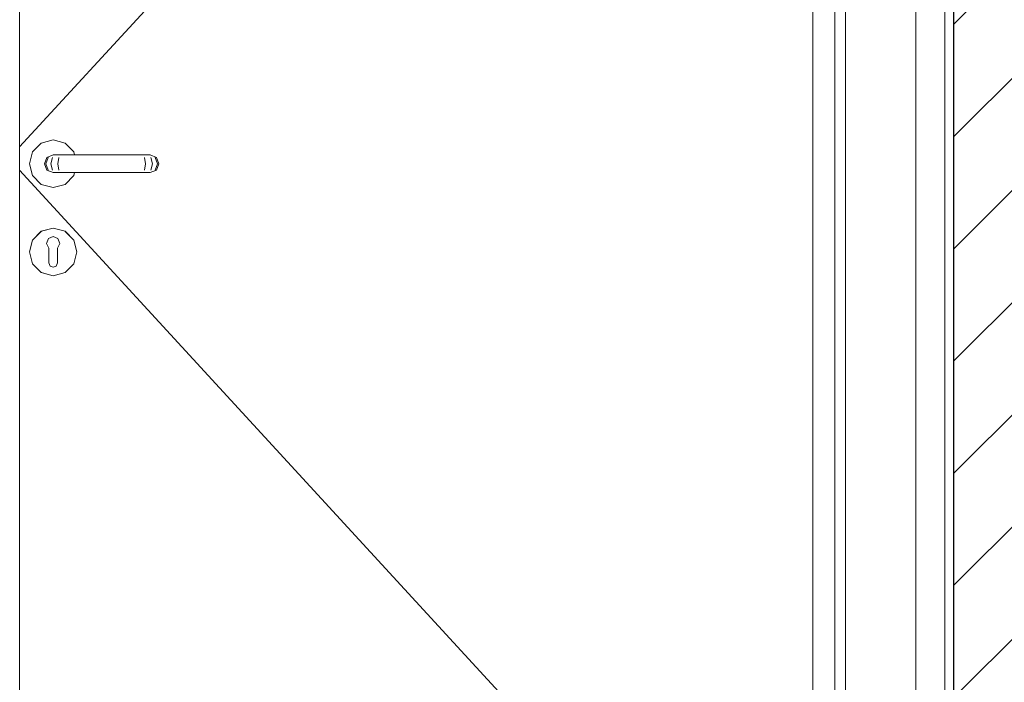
# Model space of a CAD drawing. Header units: millimetres. Extents: x 92668 to 123324, y -8921 to 14506.
# Tile 80 of 133: x 111213 to 112330, y 412 to 1163. Entities that reach past the tile are written whole.
import ezdxf

# ---------------------------------------------------------------- set-up
doc = ezdxf.new("R2010")
doc.units = ezdxf.units.MM
doc.header["$MEASUREMENT"] = 0
doc.linetypes.add('Wipeout_Contour', pattern=[1000, 0, -1000])
for name, color, linetype in [('Nowe_A-Wymiary-Wewnętrzne', 7, 'Continuous'), ('Nowe_A-Wymiary-Zewnętrzne', 7, 'Continuous'), ('Nowe_A-Ściany-Działowe', 7, 'Continuous'), ('Nowe_Drzwi Archicad', 7, 'Continuous')]:
    doc.layers.add(name, color=color, linetype=linetype)
for name, color, linetype, lineweight, true_color in [('Nowe_A-Wymiary-Wewnętrzne_Nr_pióra__45', 7, 'Continuous', 15, 0x40a5ff), ('Nowe_A-Wymiary-Wewnętrzne_Nr_pióra__85', 7, 'Continuous', 13, 0x80c2ff), ('Nowe_A-Wymiary-Zewnętrzne_Nr_pióra__45', 7, 'Continuous', 15, 0x40a5ff), ('Nowe_A-Wymiary-Zewnętrzne_Nr_pióra__85', 7, 'Continuous', 13, 0x80c2ff)]:
    doc.layers.add(name, color=color, linetype=linetype, lineweight=lineweight, true_color=true_color)
for name, color, linetype, lineweight in [('Nowe_A-Wymiary-Wewnętrzne_Nr_pióra__46', 5, 'Continuous', 15), ('Nowe_A-Wymiary-Zewnętrzne_Nr_pióra__46', 5, 'Continuous', 15), ('Nowe_A-Ściany-Działowe_Nr_pióra__27', 7, 'Continuous', 25), ('Nowe_A-Ściany-Działowe_Nr_pióra__47', 7, 'Continuous', 15), ('Nowe_Drzwi Archicad_Nr_pióra__3', 7, 'Continuous', 13)]:
    doc.layers.add(name, color=color, linetype=linetype, lineweight=lineweight)
doc.styles.add('STYL_AUTOMATYCZNY_2', font='arial.ttf')
doc.dimstyles.new('STYL_AUTOMATYCZNY__1', dxfattribs={"dimtxt": 125, "dimasz": 47.5, "dimexe": 0.18, "dimexo": 20, "dimgap": 0, "dimtad": 1, "dimdec": 1, "dimlfac": 0.1, "dimzin": 0, "dimdsep": 46, "dimtxsty": 'STYL_AUTOMATYCZNY_2', "dimblk": 'ARROWHEAD_11', "dimblk1": 'ARROWHEAD_11', "dimblk2": 'ARROWHEAD_11', "dimcen": 0.09, "dimclrd": 256, "dimclre": 256, "dimclrt": 5, "dimadec": 1, "dimazin": 0, "dimtfac": 1, "dimtdec": 4, "dimtmove": 0, "dimatfit": 3, "dimfxl": 0, "dimtolj": 1, "dimtzin": 0, "dimarcsym": 0})

# ---------------------------------------------------------------- blocks, each defined once
blk = doc.blocks.new('ElemPrzekroju_54')
at = {"color": 254, "linetype": 'Wipeout_Contour', "lineweight": 0, "ltscale": 1998464.535057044}
blk.add_wipeout([(112262.6, 2540), (110562.6, 2540), (110562.6, 2117), (110581.6, 2117), (110581.6, 2037), (110581.6, 1010), (110607.6, 1010), (110614.7, 1007.1), (110617.6, 1000), (110614.7, 992.9), (110607.6, 990), (110581.6, 990), (110581.6, 0), (111095.7, 0), (111095.7, 2117), (112229.7, 2117), (112229.7, 0), (112262.6, 0)], dxfattribs=at).dxf.layer = 'Nowe_A-Ściany-Działowe'
blk = doc.blocks.new('ElemPrzekroju_55')
at = {"layer": 'Nowe_Drzwi Archicad_Nr_pióra__3', "color": 7, "linetype": 'Continuous', "lineweight": 13}
blk.add_line((111212.7, 0), (111212.7, 2000), dxfattribs=at)
at = {"color": 254, "linetype": 'Wipeout_Contour', "lineweight": 0, "ltscale": 448611.717644}
blk.add_wipeout([(112137.7, 2025), (112137.7, 0), (112149.7, 0), (112149.7, 2037)], dxfattribs=at).dxf.layer = 'Nowe_Drzwi Archicad'
at = {"color": 254, "linetype": 'Wipeout_Contour', "lineweight": 0, "ltscale": 2002591.21721998}
blk.add_wipeout([(111227.4, 1013.5), (111223.7, 1000), (111227.4, 986.5), (111237.2, 976.6), (111250.7, 973), (111264.2, 976.6), (111274.1, 986.5), (111275.1, 990), (111250.7, 990), (111243.7, 992.9), (111240.7, 1000), (111243.7, 1007.1), (111250.7, 1010), (111275.1, 1010), (111274.1, 1013.5), (111264.2, 1023.4), (111250.7, 1027), (111237.2, 1023.4)], dxfattribs=at).dxf.layer = 'Nowe_Drzwi Archicad'
at = {"color": 254, "linetype": 'Wipeout_Contour', "lineweight": 0, "ltscale": 667589.018123}
blk.add_wipeout([(111255.7, 902.9), (111274, 913.4), (111264.2, 923.3), (111257.5, 911.6), (111258.2, 909.7), (111255.7, 904.4)], dxfattribs=at).dxf.layer = 'Nowe_Drzwi Archicad'
at = {"color": 254, "linetype": 'Wipeout_Contour', "lineweight": 0, "ltscale": 667553.388744}
blk.add_wipeout([(111250.7, 882.5), (111250.7, 873.1), (111264.2, 876.7), (111255.7, 891.3), (111255.7, 887.5), (111254.3, 884)], dxfattribs=at).dxf.layer = 'Nowe_Drzwi Archicad'
at = {"layer": 'Nowe_Drzwi Archicad_Nr_pióra__3', "color": 7, "linetype": 'Continuous', "lineweight": 13}
for p, q in [((111237.2, 1023.4), (111227.4, 1013.5)), ((111250.7, 1027), (111237.2, 1023.4)), ((111264.2, 1023.4), (111250.7, 1027)), ((111227.4, 1013.5), (111223.7, 1000)), ((111223.7, 1000), (111227.4, 986.5)), ((111227.4, 986.5), (111237.2, 976.6)), ((111237.2, 976.6), (111250.7, 973)), ((111250.7, 973), (111264.2, 976.6))]:
    blk.add_line(p, q, dxfattribs=at)
at = {"color": 254, "linetype": 'Wipeout_Contour', "lineweight": 0, "ltscale": 448797.399778}
blk.add_wipeout([(112229.7, 2117), (112149.7, 2037), (112149.7, 0), (112229.7, 0)], dxfattribs=at).dxf.layer = 'Nowe_Drzwi Archicad'
at = {"color": 254, "linetype": 'Wipeout_Contour', "lineweight": 0, "ltscale": 448536.609191}
blk.add_wipeout([(112112.7, 2000), (112112.7, 0), (112137.7, 0), (112137.7, 2000)], dxfattribs=at).dxf.layer = 'Nowe_Drzwi Archicad'
at = {"color": 254, "linetype": 'Wipeout_Contour', "lineweight": 0, "ltscale": 445009.725331}
blk.add_wipeout([(111250.7, 1010), (111243.7, 1007.1), (111245.2, 1007.1), (111251.9, 1010)], dxfattribs=at).dxf.layer = 'Nowe_Drzwi Archicad'
at = {"color": 254, "linetype": 'Wipeout_Contour', "lineweight": 0, "ltscale": 444989.883443}
blk.add_wipeout([(111242.5, 1000), (111240.7, 1000), (111243.7, 992.9), (111245.2, 992.9)], dxfattribs=at).dxf.layer = 'Nowe_Drzwi Archicad'
at = {"color": 254, "linetype": 'Wipeout_Contour', "lineweight": 0, "ltscale": 445077.984517}
blk.add_wipeout([(111255.7, 902.9), (111255.7, 900), (111277.6, 900), (111274, 913.4)], dxfattribs=at).dxf.layer = 'Nowe_Drzwi Archicad'
at = {"layer": 'Nowe_Drzwi Archicad_Nr_pióra__3', "color": 7, "linetype": 'Continuous', "lineweight": 13}
for p, q in [((112229.7, 0), (112229.7, 2117)), ((112149.7, 2037), (112149.7, 0)), ((112137.7, 2025), (112137.7, 0)), ((112112.7, 1998.9), (111212.7, 1019.1)), ((112112.7, 2000), (112112.7, 0))]:
    blk.add_line(p, q, dxfattribs=at)
at = {"color": 254, "linetype": 'Wipeout_Contour', "lineweight": 0, "ltscale": 444990.137686}
blk.add_wipeout([(111240.7, 1000), (111242.5, 1000), (111245.2, 1007.1), (111243.7, 1007.1)], dxfattribs=at).dxf.layer = 'Nowe_Drzwi Archicad'
at = {"color": 254, "linetype": 'Wipeout_Contour', "lineweight": 0, "ltscale": 445009.111556}
blk.add_wipeout([(111245.2, 992.9), (111243.7, 992.9), (111250.7, 990), (111251.9, 990)], dxfattribs=at).dxf.layer = 'Nowe_Drzwi Archicad'
at = {"color": 254, "linetype": 'Wipeout_Contour', "lineweight": 0, "ltscale": 445091.731331}
blk.add_wipeout([(111274.1, 913.5), (111264.2, 923.4), (111264.2, 923.3), (111274, 913.4)], dxfattribs=at).dxf.layer = 'Nowe_Drzwi Archicad'
at = {"color": 254, "linetype": 'Wipeout_Contour', "lineweight": 0, "ltscale": 445064.396537}
blk.add_wipeout([(111255.7, 897.1), (111255.7, 891.3), (111264.2, 876.7), (111274, 886.5)], dxfattribs=at).dxf.layer = 'Nowe_Drzwi Archicad'
at = {"color": 254, "linetype": 'Wipeout_Contour', "lineweight": 0, "ltscale": 445020.37709}
blk.add_wipeout([(111245.2, 1007.1), (111250, 1007.1), (111255.1, 1010), (111251.9, 1010)], dxfattribs=at).dxf.layer = 'Nowe_Drzwi Archicad'
at = {"color": 254, "linetype": 'Wipeout_Contour', "lineweight": 0, "ltscale": 445003.385658}
blk.add_wipeout([(111242.5, 1000), (111245.2, 992.9), (111250, 992.9), (111247.9, 1000)], dxfattribs=at).dxf.layer = 'Nowe_Drzwi Archicad'
at = {"color": 254, "linetype": 'Wipeout_Contour', "lineweight": 0, "ltscale": 556298.790682}
blk.add_wipeout([(111250.7, 926.9), (111250.7, 917.4), (111256.1, 915.1), (111257.5, 911.6), (111264.2, 923.3)], dxfattribs=at).dxf.layer = 'Nowe_Drzwi Archicad'
at = {"color": 254, "linetype": 'Wipeout_Contour', "lineweight": 0, "ltscale": 445077.732955}
blk.add_wipeout([(111255.7, 900), (111255.7, 897.1), (111274, 886.5), (111277.6, 900)], dxfattribs=at).dxf.layer = 'Nowe_Drzwi Archicad'
at = {"color": 254, "linetype": 'Wipeout_Contour', "lineweight": 0, "ltscale": 445003.639894}
blk.add_wipeout([(111245.2, 1007.1), (111242.5, 1000), (111247.9, 1000), (111250, 1007.1)], dxfattribs=at).dxf.layer = 'Nowe_Drzwi Archicad'
at = {"color": 254, "linetype": 'Wipeout_Contour', "lineweight": 0, "ltscale": 445019.763329}
blk.add_wipeout([(111250, 992.9), (111245.2, 992.9), (111251.9, 990), (111255.1, 990)], dxfattribs=at).dxf.layer = 'Nowe_Drzwi Archicad'
at = {"color": 254, "linetype": 'Wipeout_Contour', "lineweight": 0, "ltscale": 445045.277079}
blk.add_wipeout([(111250.7, 926.9), (111264.2, 923.3), (111264.2, 923.4), (111250.7, 927)], dxfattribs=at).dxf.layer = 'Nowe_Drzwi Archicad'
at = {"color": 254, "linetype": 'Wipeout_Contour', "lineweight": 0, "ltscale": 445118.297921}
blk.add_wipeout([(111277.7, 900), (111274.1, 913.5), (111274, 913.4), (111277.6, 900)], dxfattribs=at).dxf.layer = 'Nowe_Drzwi Archicad'
at = {"color": 254, "linetype": 'Wipeout_Contour', "lineweight": 0, "ltscale": 667497.432121}
blk.add_wipeout([(111250.7, 873.1), (111250.7, 882.5), (111247.2, 884), (111245.7, 887.5), (111245.7, 891.3), (111237.3, 876.7)], dxfattribs=at).dxf.layer = 'Nowe_Drzwi Archicad'
at = {"layer": 'Nowe_Drzwi Archicad_Nr_pióra__3', "color": 7, "linetype": 'Continuous', "lineweight": 13}
blk.add_line((111274.1, 913.5), (111264.2, 923.4), dxfattribs=at)
at = {"color": 254, "linetype": 'Wipeout_Contour', "lineweight": 0, "ltscale": 445040.436897}
blk.add_wipeout([(111255.1, 1010), (111250, 1007.1), (111257.2, 1007.1), (111260, 1010)], dxfattribs=at).dxf.layer = 'Nowe_Drzwi Archicad'
at = {"color": 254, "linetype": 'Wipeout_Contour', "lineweight": 0, "ltscale": 445029.021797}
blk.add_wipeout([(111247.9, 1000), (111250, 992.9), (111257.2, 992.9), (111256.1, 1000)], dxfattribs=at).dxf.layer = 'Nowe_Drzwi Archicad'
at = {"color": 254, "linetype": 'Wipeout_Contour', "lineweight": 0, "ltscale": 556246.500171}
blk.add_wipeout([(111245.4, 915.1), (111250.7, 917.4), (111250.7, 926.9), (111237.3, 923.3), (111244, 911.6)], dxfattribs=at).dxf.layer = 'Nowe_Drzwi Archicad'
at = {"color": 254, "linetype": 'Wipeout_Contour', "lineweight": 0, "ltscale": 445043.649952}
blk.add_wipeout([(111250.7, 873.1), (111250.7, 873), (111264.2, 876.6), (111264.2, 876.7)], dxfattribs=at).dxf.layer = 'Nowe_Drzwi Archicad'
at = {"color": 254, "linetype": 'Wipeout_Contour', "lineweight": 0, "ltscale": 445029.276019}
blk.add_wipeout([(111250, 1007.1), (111247.9, 1000), (111256.1, 1000), (111257.2, 1007.1)], dxfattribs=at).dxf.layer = 'Nowe_Drzwi Archicad'
at = {"color": 254, "linetype": 'Wipeout_Contour', "lineweight": 0, "ltscale": 445039.823152}
blk.add_wipeout([(111250, 992.9), (111255.1, 990), (111260, 990), (111257.2, 992.9)], dxfattribs=at).dxf.layer = 'Nowe_Drzwi Archicad'
at = {"color": 254, "linetype": 'Wipeout_Contour', "lineweight": 0, "ltscale": 444991.371513}
blk.add_wipeout([(111250.7, 927), (111237.2, 923.4), (111237.3, 923.3), (111250.7, 926.9)], dxfattribs=at).dxf.layer = 'Nowe_Drzwi Archicad'
at = {"color": 254, "linetype": 'Wipeout_Contour', "lineweight": 0, "ltscale": 444969.831061}
blk.add_wipeout([(111245.7, 897.1), (111227.4, 886.5), (111237.3, 876.7), (111245.7, 891.3)], dxfattribs=at).dxf.layer = 'Nowe_Drzwi Archicad'
at = {"color": 254, "linetype": 'Wipeout_Contour', "lineweight": 0, "ltscale": 445090.540324}
blk.add_wipeout([(111264.2, 876.6), (111274.1, 886.5), (111274, 886.5), (111264.2, 876.7)], dxfattribs=at).dxf.layer = 'Nowe_Drzwi Archicad'
at = {"layer": 'Nowe_Drzwi Archicad_Nr_pióra__3', "color": 7, "linetype": 'Continuous', "lineweight": 13}
for p, q in [((111243.7, 1007.1), (111240.7, 1000)), ((111245.2, 1007.1), (111242.5, 1000)), ((111250, 1007.1), (111247.9, 1000)), ((111240.7, 1000), (111243.7, 992.9)), ((111242.5, 1000), (111245.2, 992.9)), ((111247.9, 1000), (111250, 992.9))]:
    blk.add_line(p, q, dxfattribs=at)
at = {"color": 254, "linetype": 'Wipeout_Contour', "lineweight": 0, "ltscale": 445066.042614}
blk.add_wipeout([(111260, 1010), (111257.2, 1007.1), (111265, 1007.1), (111265.7, 1010)], dxfattribs=at).dxf.layer = 'Nowe_Drzwi Archicad'
at = {"color": 254, "linetype": 'Wipeout_Contour', "lineweight": 0, "ltscale": 445060.86842}
blk.add_wipeout([(111256.1, 1000), (111257.2, 992.9), (111265, 992.9), (111264.7, 1000)], dxfattribs=at).dxf.layer = 'Nowe_Drzwi Archicad'
at = {"color": 254, "linetype": 'Wipeout_Contour', "lineweight": 0, "ltscale": 667464.535497}
blk.add_wipeout([(111243.3, 909.7), (111244, 911.6), (111237.3, 923.3), (111227.4, 913.4), (111245.7, 902.9), (111245.7, 904.4)], dxfattribs=at).dxf.layer = 'Nowe_Drzwi Archicad'
at = {"color": 254, "linetype": 'Wipeout_Contour', "lineweight": 0, "ltscale": 445117.862045}
blk.add_wipeout([(111274.1, 886.5), (111277.7, 900), (111277.6, 900), (111274, 886.5)], dxfattribs=at).dxf.layer = 'Nowe_Drzwi Archicad'
at = {"color": 254, "linetype": 'Wipeout_Contour', "lineweight": 0, "ltscale": 444989.744202}
blk.add_wipeout([(111237.2, 876.6), (111250.7, 873), (111250.7, 873.1), (111237.3, 876.7)], dxfattribs=at).dxf.layer = 'Nowe_Drzwi Archicad'
at = {"layer": 'Nowe_Drzwi Archicad_Nr_pióra__3', "color": 7, "linetype": 'Continuous', "lineweight": 13}
for p, q in [((111243.7, 992.9), (111250.7, 990)), ((111264.2, 923.4), (111250.7, 927)), ((111277.7, 900), (111274.1, 913.5)), ((111274.1, 886.5), (111277.7, 900)), ((111264.2, 876.6), (111274.1, 886.5)), ((111237.2, 876.6), (111250.7, 873)), ((111250.7, 873), (111264.2, 876.6))]:
    blk.add_line(p, q, dxfattribs=at)
at = {"color": 254, "linetype": 'Wipeout_Contour', "lineweight": 0, "ltscale": 445061.122616}
blk.add_wipeout([(111256.1, 1000), (111264.7, 1000), (111265, 1007.1), (111257.2, 1007.1)], dxfattribs=at).dxf.layer = 'Nowe_Drzwi Archicad'
at = {"color": 254, "linetype": 'Wipeout_Contour', "lineweight": 0, "ltscale": 445065.428915}
blk.add_wipeout([(111257.2, 992.9), (111260, 990), (111265.7, 990), (111265, 992.9)], dxfattribs=at).dxf.layer = 'Nowe_Drzwi Archicad'
at = {"color": 254, "linetype": 'Wipeout_Contour', "lineweight": 0, "ltscale": 444944.471426}
blk.add_wipeout([(111237.2, 923.4), (111227.4, 913.5), (111227.4, 913.4), (111237.3, 923.3)], dxfattribs=at).dxf.layer = 'Nowe_Drzwi Archicad'
at = {"layer": 'Nowe_Drzwi Archicad_Nr_pióra__3', "color": 7, "linetype": 'Continuous', "lineweight": 13}
for p, q in [((111250.7, 1010), (111243.7, 1007.1)), ((111250.7, 1010), (111251.9, 1010)), ((111251.9, 1010), (111255.1, 1010)), ((111257.2, 1007.1), (111256.1, 1000)), ((111256.1, 1000), (111257.2, 992.9)), ((111250.7, 990), (111251.9, 990)), ((111251.9, 990), (111255.1, 990)), ((111250.7, 927), (111237.2, 923.4))]:
    blk.add_line(p, q, dxfattribs=at)
at = {"color": 254, "linetype": 'Wipeout_Contour', "lineweight": 0, "ltscale": 445241.214029}
blk.add_wipeout([(111265, 1007.1), (111346.4, 1007.1), (111345.7, 1010), (111265.7, 1010)], dxfattribs=at).dxf.layer = 'Nowe_Drzwi Archicad'
at = {"color": 254, "linetype": 'Wipeout_Contour', "lineweight": 0, "ltscale": 445240.779349}
blk.add_wipeout([(111264.7, 1000), (111265, 992.9), (111346.4, 992.9), (111346.7, 1000)], dxfattribs=at).dxf.layer = 'Nowe_Drzwi Archicad'
at = {"color": 254, "linetype": 'Wipeout_Contour', "lineweight": 0, "ltscale": 444957.267213}
blk.add_wipeout([(111245.7, 902.9), (111227.4, 913.4), (111223.8, 900), (111245.7, 900)], dxfattribs=at).dxf.layer = 'Nowe_Drzwi Archicad'
at = {"layer": 'Nowe_Drzwi Archicad_Nr_pióra__3', "color": 7, "linetype": 'Continuous', "lineweight": 13}
blk.add_line((111274.1, 1013.5), (111264.2, 1023.4), dxfattribs=at)
at = {"color": 254, "linetype": 'Wipeout_Contour', "lineweight": 0, "ltscale": 445241.033452}
blk.add_wipeout([(111265, 1007.1), (111264.7, 1000), (111346.7, 1000), (111346.4, 1007.1)], dxfattribs=at).dxf.layer = 'Nowe_Drzwi Archicad'
at = {"color": 254, "linetype": 'Wipeout_Contour', "lineweight": 0, "ltscale": 445240.60057}
blk.add_wipeout([(111346.4, 992.9), (111265, 992.9), (111265.7, 990), (111345.7, 990)], dxfattribs=at).dxf.layer = 'Nowe_Drzwi Archicad'
at = {"color": 254, "linetype": 'Wipeout_Contour', "lineweight": 0, "ltscale": 444957.015559}
blk.add_wipeout([(111245.7, 900), (111223.8, 900), (111227.4, 886.5), (111245.7, 897.1)], dxfattribs=at).dxf.layer = 'Nowe_Drzwi Archicad'
at = {"layer": 'Nowe_Drzwi Archicad_Nr_pióra__3', "color": 7, "linetype": 'Continuous', "lineweight": 13}
for p, q in [((111255.1, 1010), (111260, 1010)), ((111260, 1010), (111265.7, 1010)), ((111275.1, 1010), (111274.1, 1013.5)), ((111255.1, 990), (111260, 990)), ((111260, 990), (111265.7, 990)), ((111264.2, 976.6), (111274.1, 986.5)), ((111274.1, 986.5), (111275.1, 990))]:
    blk.add_line(p, q, dxfattribs=at)
at = {"color": 254, "linetype": 'Wipeout_Contour', "lineweight": 0, "ltscale": 445416.385456}
blk.add_wipeout([(111351.5, 1010), (111345.7, 1010), (111346.4, 1007.1), (111354.2, 1007.1)], dxfattribs=at).dxf.layer = 'Nowe_Drzwi Archicad'
at = {"color": 254, "linetype": 'Wipeout_Contour', "lineweight": 0, "ltscale": 445420.690306}
blk.add_wipeout([(111346.7, 1000), (111346.4, 992.9), (111354.2, 992.9), (111355.4, 1000)], dxfattribs=at).dxf.layer = 'Nowe_Drzwi Archicad'
at = {"color": 254, "linetype": 'Wipeout_Contour', "lineweight": 0, "ltscale": 1335052.518879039}
blk.add_wipeout([(111243.3, 909.7), (111245.7, 904.4), (111245.7, 887.5), (111247.2, 884), (111250.7, 882.5), (111254.3, 884), (111255.7, 887.5), (111255.7, 904.4), (111258.2, 909.7), (111256.1, 915.1), (111250.7, 917.4), (111245.4, 915.1)], dxfattribs=at).dxf.layer = 'Nowe_Drzwi Archicad'
at = {"color": 254, "linetype": 'Wipeout_Contour', "lineweight": 0, "ltscale": 444917.139823}
blk.add_wipeout([(111227.4, 913.5), (111223.7, 900), (111223.8, 900), (111227.4, 913.4)], dxfattribs=at).dxf.layer = 'Nowe_Drzwi Archicad'
at = {"layer": 'Nowe_Drzwi Archicad_Nr_pióra__3', "color": 7, "linetype": 'Continuous', "lineweight": 13}
for p, q in [((111237.2, 923.4), (111227.4, 913.5)), ((111245.4, 915.1), (111250.7, 917.4)), ((111250.7, 917.4), (111256.1, 915.1)), ((111244, 911.6), (111243.3, 909.7)), ((111245.7, 904.4), (111243.3, 909.7)), ((111244, 911.6), (111245.4, 915.1)), ((111258.2, 909.7), (111255.7, 904.4)), ((111257.5, 911.6), (111256.1, 915.1)), ((111257.5, 911.6), (111258.2, 909.7)), ((111245.7, 902.9), (111245.7, 904.4)), ((111245.7, 902.9), (111245.7, 900)), ((111245.7, 900), (111245.7, 897.1)), ((111245.7, 897.1), (111245.7, 891.3)), ((111255.7, 904.4), (111255.7, 902.9)), ((111255.7, 902.9), (111255.7, 900)), ((111255.7, 900), (111255.7, 897.1)), ((111255.7, 897.1), (111255.7, 891.3)), ((111245.7, 891.3), (111245.7, 887.5)), ((111247.2, 884), (111245.7, 887.5)), ((111250.7, 882.5), (111247.2, 884)), ((111254.3, 884), (111250.7, 882.5)), ((111255.7, 887.5), (111254.3, 884)), ((111255.7, 891.3), (111255.7, 887.5))]:
    blk.add_line(p, q, dxfattribs=at)
at = {"color": 254, "linetype": 'Wipeout_Contour', "lineweight": 0, "ltscale": 445420.944307}
blk.add_wipeout([(111354.2, 1007.1), (111346.4, 1007.1), (111346.7, 1000), (111355.4, 1000)], dxfattribs=at).dxf.layer = 'Nowe_Drzwi Archicad'
at = {"color": 254, "linetype": 'Wipeout_Contour', "lineweight": 0, "ltscale": 445415.772237}
blk.add_wipeout([(111346.4, 992.9), (111345.7, 990), (111351.5, 990), (111354.2, 992.9)], dxfattribs=at).dxf.layer = 'Nowe_Drzwi Archicad'
at = {"color": 254, "linetype": 'Wipeout_Contour', "lineweight": 0, "ltscale": 444916.703764}
blk.add_wipeout([(111223.7, 900), (111227.4, 886.5), (111227.4, 886.5), (111223.8, 900)], dxfattribs=at).dxf.layer = 'Nowe_Drzwi Archicad'
at = {"layer": 'Nowe_Drzwi Archicad_Nr_pióra__3', "color": 7, "linetype": 'Continuous', "lineweight": 13}
for p, q in [((111265.7, 1010), (111345.7, 1010)), ((111265.7, 990), (111345.7, 990)), ((111227.4, 913.5), (111223.7, 900)), ((111223.7, 900), (111227.4, 886.5)), ((111227.4, 886.5), (111237.2, 876.6))]:
    blk.add_line(p, q, dxfattribs=at)
at = {"color": 254, "linetype": 'Wipeout_Contour', "lineweight": 0, "ltscale": 445441.991185}
blk.add_wipeout([(111351.5, 1010), (111354.2, 1007.1), (111361.4, 1007.1), (111356.3, 1010)], dxfattribs=at).dxf.layer = 'Nowe_Drzwi Archicad'
at = {"color": 254, "linetype": 'Wipeout_Contour', "lineweight": 0, "ltscale": 445452.536916}
blk.add_wipeout([(111354.2, 992.9), (111361.4, 992.9), (111363.6, 1000), (111355.4, 1000)], dxfattribs=at).dxf.layer = 'Nowe_Drzwi Archicad'
at = {"color": 254, "linetype": 'Wipeout_Contour', "lineweight": 0, "ltscale": 445452.7909}
blk.add_wipeout([(111361.4, 1007.1), (111354.2, 1007.1), (111355.4, 1000), (111363.6, 1000)], dxfattribs=at).dxf.layer = 'Nowe_Drzwi Archicad'
at = {"color": 254, "linetype": 'Wipeout_Contour', "lineweight": 0, "ltscale": 445441.378001}
blk.add_wipeout([(111354.2, 992.9), (111351.5, 990), (111356.3, 990), (111361.4, 992.9)], dxfattribs=at).dxf.layer = 'Nowe_Drzwi Archicad'
at = {"color": 254, "linetype": 'Wipeout_Contour', "lineweight": 0, "ltscale": 445462.050984}
blk.add_wipeout([(111356.3, 1010), (111361.4, 1007.1), (111366.3, 1007.1), (111359.6, 1010)], dxfattribs=at).dxf.layer = 'Nowe_Drzwi Archicad'
at = {"color": 254, "linetype": 'Wipeout_Contour', "lineweight": 0, "ltscale": 445478.173058}
blk.add_wipeout([(111363.6, 1000), (111361.4, 992.9), (111366.3, 992.9), (111369, 1000)], dxfattribs=at).dxf.layer = 'Nowe_Drzwi Archicad'
at = {"layer": 'Nowe_Drzwi Archicad_Nr_pióra__3', "color": 7, "linetype": 'Continuous', "lineweight": 13}
blk.add_line((111345.7, 1010), (111351.5, 1010), dxfattribs=at)
at = {"color": 254, "linetype": 'Wipeout_Contour', "lineweight": 0, "ltscale": 445478.427028}
blk.add_wipeout([(111361.4, 1007.1), (111363.6, 1000), (111369, 1000), (111366.3, 1007.1)], dxfattribs=at).dxf.layer = 'Nowe_Drzwi Archicad'
at = {"color": 254, "linetype": 'Wipeout_Contour', "lineweight": 0, "ltscale": 445461.437827}
blk.add_wipeout([(111356.3, 990), (111359.6, 990), (111366.3, 992.9), (111361.4, 992.9)], dxfattribs=at).dxf.layer = 'Nowe_Drzwi Archicad'
at = {"layer": 'Nowe_Drzwi Archicad_Nr_pióra__3', "color": 7, "linetype": 'Continuous', "lineweight": 13}
blk.add_line((111345.7, 990), (111351.5, 990), dxfattribs=at)
at = {"color": 254, "linetype": 'Wipeout_Contour', "lineweight": 0, "ltscale": 445472.702745}
blk.add_wipeout([(111360.7, 1010), (111359.6, 1010), (111366.3, 1007.1), (111367.8, 1007.1)], dxfattribs=at).dxf.layer = 'Nowe_Drzwi Archicad'
at = {"color": 254, "linetype": 'Wipeout_Contour', "lineweight": 0, "ltscale": 445491.675275}
blk.add_wipeout([(111366.3, 992.9), (111367.8, 992.9), (111370.7, 1000), (111369, 1000)], dxfattribs=at).dxf.layer = 'Nowe_Drzwi Archicad'
at = {"layer": 'Nowe_Drzwi Archicad_Nr_pióra__3', "color": 7, "linetype": 'Continuous', "lineweight": 13}
for p, q in [((111351.5, 1010), (111356.3, 1010)), ((111354.2, 1007.1), (111355.4, 1000)), ((111356.3, 1010), (111359.6, 1010))]:
    blk.add_line(p, q, dxfattribs=at)
at = {"color": 254, "linetype": 'Wipeout_Contour', "lineweight": 0, "ltscale": 445491.929238}
blk.add_wipeout([(111366.3, 1007.1), (111369, 1000), (111370.7, 1000), (111367.8, 1007.1)], dxfattribs=at).dxf.layer = 'Nowe_Drzwi Archicad'
at = {"color": 254, "linetype": 'Wipeout_Contour', "lineweight": 0, "ltscale": 445472.089602}
blk.add_wipeout([(111359.6, 990), (111360.7, 990), (111367.8, 992.9), (111366.3, 992.9)], dxfattribs=at).dxf.layer = 'Nowe_Drzwi Archicad'
at = {"layer": 'Nowe_Drzwi Archicad_Nr_pióra__3', "color": 7, "linetype": 'Continuous', "lineweight": 13}
for p, q in [((111359.6, 1010), (111360.7, 1010)), ((111360.7, 1010), (111367.8, 1007.1)), ((111361.4, 1007.1), (111363.6, 1000)), ((111366.3, 1007.1), (111369, 1000)), ((111367.8, 1007.1), (111370.7, 1000)), ((111355.4, 1000), (111354.2, 992.9)), ((111363.6, 1000), (111361.4, 992.9)), ((111369, 1000), (111366.3, 992.9)), ((111370.7, 1000), (111367.8, 992.9)), ((112112.7, 13.1), (111212.7, 992.9)), ((111351.5, 990), (111356.3, 990)), ((111356.3, 990), (111359.6, 990)), ((111359.6, 990), (111360.7, 990)), ((111367.8, 992.9), (111360.7, 990))]:
    blk.add_line(p, q, dxfattribs=at)
blk = doc.blocks.new('ElemPrzekroju_101')
at = {"layer": 'Nowe_A-Ściany-Działowe', "linetype": 'Continuous', "lineweight": 0, "true_color": 0x000000}
h = blk.add_hatch(dxfattribs=at)
h.set_pattern_fill('Tynk', color=18, style=0, pattern_type=2)
h.set_pattern_definition([(0, (0, 0), (0, 86.60254), [0, -50]), (0, (25, 43.3), (0, 86.60254), [0, -50])])
h.paths.add_polyline_path([(112272.6, 2550), (112262.6, 2550), (112262.6, -20), (112272.6, -20)])
h = blk.add_hatch(dxfattribs=at)
h.set_pattern_fill('Bloczki_ceramiczne', color=18, style=0, pattern_type=2)
h.set_pattern_definition([(45, (0, 0), (-63.63961, 63.63961), [])])
h.paths.add_polyline_path([(112272.6, -20), (112272.6, -70), (112272.6, -210), (112387.6, -210), (112387.6, 0), (112387.6, 2540), (112387.6, 2550), (112272.6, 2550)])
at = {"layer": 'Nowe_A-Ściany-Działowe_Nr_pióra__27', "color": 7, "linetype": 'Continuous', "lineweight": 25, "flags": 128}
blk.add_lwpolyline([(112272.6, 2550), (112272.6, -20), (112272.6, -70), (112272.6, -210)], dxfattribs=at)
at = {"layer": 'Nowe_A-Ściany-Działowe_Nr_pióra__47', "color": 7, "linetype": 'Continuous', "lineweight": 15}
blk.add_line((112262.6, 2540), (112262.6, 0), dxfattribs=at)
blk = doc.blocks.new('*D364')
at = {"layer": 'Nowe_A-Wymiary-Wewnętrzne_Nr_pióra__45', "linetype": 'Continuous', "lineweight": 15, "true_color": 0x40a5ff}
for points in [[(116317.2, 2200), (116318.2, 2195.2), (116320.9, 2191.2), (116324.9, 2188.5), (116329.7, 2187.5), (116334.5, 2188.5), (116338.6, 2191.2), (116341.3, 2195.2), (116342.2, 2200), (116341.3, 2204.8), (116338.6, 2208.8), (116334.5, 2211.5), (116329.7, 2212.5), (116324.9, 2211.5), (116320.9, 2208.8), (116318.2, 2204.8)], [(116317.2, 0), (116318.2, -4.8), (116320.9, -8.8), (116324.9, -11.5), (116329.7, -12.5), (116334.5, -11.5), (116338.6, -8.8), (116341.3, -4.8), (116342.2, 0), (116341.3, 4.8), (116338.6, 8.8), (116334.5, 11.5), (116329.7, 12.5), (116324.9, 11.5), (116320.9, 8.8), (116318.2, 4.8)]]:
    blk.add_hatch(color=161, dxfattribs=at).paths.add_polyline_path(points)
at = {"layer": 'Nowe_A-Wymiary-Wewnętrzne_Nr_pióra__45', "color": 161, "linetype": 'Continuous', "lineweight": 15, "true_color": 0x40a5ff}
for centre in [(116329.7, 2200), (116329.7, 0)]:
    blk.add_circle(centre, 12.5, dxfattribs=at)
at = {"layer": 'Nowe_A-Wymiary-Wewnętrzne_Nr_pióra__85', "color": 151, "linetype": 'Continuous', "lineweight": 13, "true_color": 0x80c2ff}
for p, q in [((116317.2, 2200), (116282.9, 2200)), ((116376.6, 2200), (116342.2, 2200)), ((116329.7, 12.5), (116329.7, 2187.5)), ((116317.2, 0), (116282.9, 0)), ((116376.6, 0), (116342.2, 0))]:
    blk.add_line(p, q, dxfattribs=at)
at = {"layer": 'Nowe_A-Wymiary-Wewnętrzne_Nr_pióra__46', "color": 5, "lineweight": 15, "char_height": 125, "attachment_point": 7, "rotation": 90, "style": 'STYL_AUTOMATYCZNY_2'}
for s, insert in [('\\A1;{\\pql;\\fArial|b0|i0|c238|p0;\\W1.000000;34,0}', (116304.7, 1853.9)), ('\\A1;{\\pql;\\fArial|b0|i0|c238|p0;\\W1.000000;220,0}', (116304.7, 718.7))]:
    blk.add_mtext(s, dxfattribs=dict(at, insert=insert))
blk = doc.blocks.new('ARROWHEAD_11')
at = {"color": 0, "linetype": 'Continuous', "lineweight": 0}
blk.add_line((0, 0), (-1, 0), dxfattribs=at)
at = {"color": 0, "linetype": 'Continuous', "lineweight": 0, "const_width": 0.25, "flags": 128}
blk.add_lwpolyline([(-0.125, 0, 1), (0.125, 0, 1)], format="xyb", close=True, dxfattribs=at)
blk = doc.blocks.new('*D414')
at = {"layer": 'Nowe_A-Wymiary-Zewnętrzne_Nr_pióra__45', "linetype": 'Continuous', "lineweight": 15, "true_color": 0x40a5ff}
for points in [[(119555.9, 12845), (119556.9, 12840.2), (119559.6, 12836.2), (119563.6, 12833.5), (119568.4, 12832.5), (119573.2, 12833.5), (119577.3, 12836.2), (119580, 12840.2), (119580.9, 12845), (119580, 12849.8), (119577.3, 12853.8), (119573.2, 12856.5), (119568.4, 12857.5), (119563.6, 12856.5), (119559.6, 12853.8), (119556.9, 12849.8)], [(119555.9, -450), (119556.9, -454.8), (119559.6, -458.8), (119563.6, -461.5), (119568.4, -462.5), (119573.2, -461.5), (119577.3, -458.8), (119580, -454.8), (119580.9, -450), (119580, -445.2), (119577.3, -441.2), (119573.2, -438.5), (119568.4, -437.5), (119563.6, -438.5), (119559.6, -441.2), (119556.9, -445.2)]]:
    blk.add_hatch(color=161, dxfattribs=at).paths.add_polyline_path(points)
at = {"layer": 'Nowe_A-Wymiary-Zewnętrzne_Nr_pióra__45', "color": 161, "linetype": 'Continuous', "lineweight": 15, "true_color": 0x40a5ff}
for centre in [(119568.4, 12845), (119568.4, -450)]:
    blk.add_circle(centre, 12.5, dxfattribs=at)
at = {"layer": 'Nowe_A-Wymiary-Zewnętrzne_Nr_pióra__85', "color": 151, "linetype": 'Continuous', "lineweight": 13, "true_color": 0x80c2ff}
for p, q in [((119568.4, 12857.5), (119568.4, 12870)), ((119555.9, 12845), (119521.5, 12845)), ((119615.3, 12845), (119580.9, 12845)), ((119568.4, -437.5), (119568.4, 12832.5)), ((119555.9, -450), (119521.5, -450)), ((119615.3, -450), (119580.9, -450)), ((119568.4, -475), (119568.4, -462.5))]:
    blk.add_line(p, q, dxfattribs=at)
at = {"layer": 'Nowe_A-Wymiary-Zewnętrzne_Nr_pióra__46', "color": 5, "lineweight": 15, "insert": (119543.4, 5911.5), "char_height": 125, "attachment_point": 7, "rotation": 90, "style": 'STYL_AUTOMATYCZNY_2'}
blk.add_mtext('\\A1;{\\pql;\\fArial|b0|i0|c238|p0;\\W1.000000;1\xa0329,5}', dxfattribs=at)

msp = doc.modelspace()

# ---------------------------------------------------------------- block references
at = {"layer": 'Nowe_A-Ściany-Działowe', "lineweight": 0}
msp.add_blockref('ElemPrzekroju_54', (0, 0), dxfattribs=at)

# ---------------------------------------------------------------- next in the draw order: block references
msp.add_blockref('ElemPrzekroju_101', (0, 0), dxfattribs=at)
at = {"layer": 'Nowe_Drzwi Archicad', "lineweight": 0}
msp.add_blockref('ElemPrzekroju_55', (0, 0), dxfattribs=at)

# ---------------------------------------------------------------- next in the draw order: dimensions: what is measured, and where the dimension line sits
at = {"layer": 'Nowe_A-Wymiary-Wewnętrzne', "color": 151, "linetype": 'Continuous', "lineweight": 13, "true_color": 0x80c2ff}
dim = msp.add_linear_dim(base=(116329.73, 2200), p1=(107567.6, 0), p2=(116907.6, 2200), angle=90, dimstyle='STYL_AUTOMATYCZNY__1', dxfattribs=at)
dim.commit()
dim.dimension.update_dxf_attribs({"geometry": '*D364', "text_midpoint": (116242.23, 928.07), "dimtype": 160, "text_rotation": 90})
at = {"layer": 'Nowe_A-Wymiary-Zewnętrzne', "color": 151, "linetype": 'Continuous', "lineweight": 13, "true_color": 0x80c2ff}
dim = msp.add_linear_dim(base=(119568.41, 12845), p1=(98787.6, -450), p2=(98654.74, 12845), angle=90, dimstyle='STYL_AUTOMATYCZNY__1', dxfattribs=at)
dim.commit()
dim.dimension.update_dxf_attribs({"geometry": '*D414', "text_midpoint": (119480.91, 6192.64), "dimtype": 160, "text_rotation": 90})

doc.saveas('drawing.dxf')
